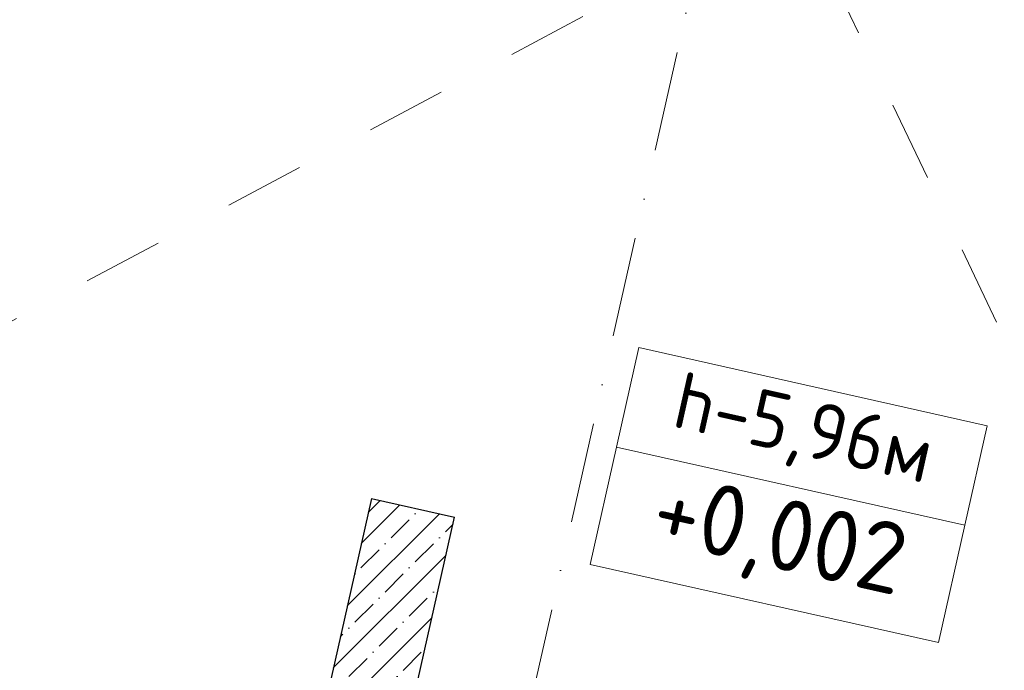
# Model space of a CAD drawing. Header units: millimetres. Extents: x -7218511 to -6645009, y 6003432 to 6221853.
# Tile 32 of 147: x -7172667 to -7169203, y 6134299 to 6136589. Entities that reach past the tile are written whole.
import ezdxf
from ezdxf.enums import TextEntityAlignment as Align

# ---------------------------------------------------------------- set-up
doc = ezdxf.new("R2010")
doc.units = ezdxf.units.MM
doc.header["$MEASUREMENT"] = 0
doc.linetypes.add('Штриховая', pattern=[564.444447, 282.222223, -282.222223])
doc.linetypes.add('Штрихпунктирная', pattern=[670.277762, 352.777767, -176.388884, 0, -141.111112])
for name, color, linetype, lineweight in [('АР-Отметки высот_новые.АР_Ном._пера__120', 7, 'Continuous', 0), ('АР-Стены_внешние_.АР_Ном._пера__1', 7, 'Continuous', 0), ('АР-Стены_внутренние_пилоны.АР_Ном._пера__1', 7, 'Continuous', 30), ('АР-текст_наименование_Ном._пера__120', 7, 'Continuous', 0), ('АР-Чертеж-Оси_Осевые размеры.АР_Ном._пера__120', 7, 'Continuous', 0)]:
    doc.layers.add(name, color=color, linetype=linetype, lineweight=lineweight)
doc.layers.add('АР-Стены_внутренние_пилоны.АР', color=7, linetype='Continuous')
doc.layers.add('АР-Чертеж-Оси_Осевые размеры.АР', color=7, linetype='Continuous')
doc.styles.add('РЎР“Р•РќР•Р\xa0Р\x98Р\xa0_РЎРўР\x98Р›Р¬_1', font='GOST_Common.ttf')
doc.styles.add('РЎР“Р•РќР•Р\xa0Р\x98Р\xa0_РЎРўР\x98Р›Р¬_4', font='GOTHIC.TTF')
pattern_1 = [(45, (-6566190.34, 6562677.8), (-84.852814, 84.852814), []), (45, (-6566232.77, 6562720.22), (-84.852814, 84.852814), [90, -30, 0, -30])]

# ---------------------------------------------------------------- blocks, each defined once
blk = doc.blocks.new('Стена_131_3', base_point=(-7171524.8, 6133796.9))
at = {"layer": 'АР-Стены_внутренние_пилоны.АР', "linetype": 'Continuous', "lineweight": 0, "true_color": 0x000000}
h = blk.add_hatch(dxfattribs=at)
h.set_pattern_fill('ЖЕЛЕЗОБЕТОН__PROJECT__0003', color=18, style=0, pattern_type=2)
h.set_pattern_definition(pattern_1)
h.paths.add_polyline_path([(-7171374, 6133783.5), (-7171137.3, 6134837.9), (-7171430, 6134903.6), (-7171666.8, 6133849.2)])
h = blk.add_hatch(dxfattribs=at)
h.set_pattern_fill('ЖЕЛЕЗОБЕТОН__PROJECT__0003', color=18, style=0, pattern_type=2)
h.set_pattern_definition(pattern_1)
h.paths.add_polyline_path([(-7171374, 6133783.5), (-7171666.8, 6133849.2), (-7171671.1, 6133829.7), (-7171378.4, 6133764)])
at = {"layer": 'АР-Стены_внешние_.АР_Ном._пера__1', "color": 7, "linetype": 'Continuous', "lineweight": 30}
for p, q in [((-7171666.8, 6133849.2), (-7171671.1, 6133829.7)), ((-7171378.4, 6133764), (-7171374, 6133783.5))]:
    blk.add_line(p, q, dxfattribs=at)
at = {"layer": 'АР-Стены_внутренние_пилоны.АР_Ном._пера__1', "color": 7, "linetype": 'Continuous', "lineweight": 30, "flags": 128}
for points in [[(-7171430, 6134903.6), (-7171666.8, 6133849.2)], [(-7171430, 6134903.6), (-7171137.3, 6134837.9)], [(-7171374, 6133783.5), (-7171137.3, 6134837.9)]]:
    blk.add_lwpolyline(points, dxfattribs=at)
blk = doc.blocks.new('Стандартный Маркер Сетки[6]_3', base_point=(-7167491.3, 6149223.3))
at = {"layer": 'АР-Чертеж-Оси_Осевые размеры.АР_Ном._пера__120', "color": 7, "linetype": 'Штрихпунктирная', "lineweight": 0}
blk.add_line((-7167710.4, 6148247.6), (-7172273, 6127933.2), dxfattribs=at)
at = {"layer": 'АР-Чертеж-Оси_Осевые размеры.АР_Ном._пера__120', "color": 7, "lineweight": 0, "style": 'РЎР“Р•РќР•Р\xa0Р\x98Р\xa0_РЎРўР\x98Р›Р¬_4'}
blk.add_attdef('AC_MarkerText_1', text='', height=350, rotation=347.3417, dxfattribs=at).set_placement((-7172531.7, 6126650.8), align=Align.TOP_CENTER)
blk = doc.blocks.new('Стандартный Маркер Сетки[35]_3', base_point=(-7167491.3, 6149223.3))
at = {"layer": 'АР-Чертеж-Оси_Осевые размеры.АР_Ном._пера__120', "color": 7, "linetype": 'Штрихпунктирная', "lineweight": 0}
blk.add_line((-7167710.4, 6148247.6), (-7172273, 6127933.2), dxfattribs=at)
at = {"layer": 'АР-Чертеж-Оси_Осевые размеры.АР_Ном._пера__120', "color": 7, "lineweight": 0, "style": 'РЎР“Р•РќР•Р\xa0Р\x98Р\xa0_РЎРўР\x98Р›Р¬_4'}
blk.add_attdef('AC_MarkerText_1', text='', height=350, rotation=347.3417, dxfattribs=at).set_placement((-7172531.7, 6126650.8), align=Align.TOP_CENTER)

msp = doc.modelspace()

# ---------------------------------------------------------------- linework, layer by layer
at = {"layer": 'АР-Отметки высот_новые.АР_Ном._пера__120', "color": 7, "linetype": 'Continuous', "lineweight": 0, "flags": 128}
for points in [[(-7170488.7, 6135434.7), (-7169263.4, 6135159.5), (-7169342, 6134809.4), (-7170567.3, 6135084.6)], [(-7170567.3, 6135084.6), (-7169342, 6134809.4), (-7169434.8, 6134396.2), (-7170660.1, 6134671.4)]]:
    msp.add_lwpolyline(points, close=True, dxfattribs=at)
at = {"layer": 'АР-текст_наименование_Ном._пера__120', "color": 7, "linetype": 'Штриховая', "lineweight": 0}
for p, q in [((-7168014, 6132978.2), (-7171813, 6140932.6)), ((-7166702.5, 6138725.6), (-7174632.6, 6134494.9))]:
    msp.add_line(p, q, dxfattribs=at)

# ---------------------------------------------------------------- block references
at = {"layer": 'АР-Стены_внутренние_пилоны.АР', "color": 7, "lineweight": 0}
msp.add_blockref('Стена_131_3', (-7171524.8, 6133796.9), dxfattribs=at)
at = {"layer": 'АР-Чертеж-Оси_Осевые размеры.АР', "color": 8, "linetype": 'Continuous', "lineweight": 15}
for name in ['Стандартный Маркер Сетки[6]_3', 'Стандартный Маркер Сетки[35]_3']:
    msp.add_blockref(name, (-7167491.3, 6149223.3), dxfattribs=at)

# ---------------------------------------------------------------- texts
at = {"layer": 'АР-Отметки высот_новые.АР_Ном._пера__120', "color": 7, "linetype": 'Continuous', "lineweight": 0, "attachment_point": 5, "rotation": 347.3417, "style": 'РЎР“Р•РќР•Р\xa0Р\x98Р\xa0_РЎРўР\x98Р›Р¬_1'}
for s, insert, char_height in [('\\A1;{\\pqc;\\fGOST Common|b0|i0|c204|p0;\\W1.000000;h-5,\\fGOST Common|b0|i0|c204|p0;\\W1.000000;9\\fGOST Common|b0|i0|c204|p0;\\W1.000000;6м}', (-7169913.1, 6135132), 200), ('\\A1;{\\pqc;\\fGOST Common|b0|i0|c204|p0;\\W1.000000;+0,0\\fGOST Common|b0|i0|c204|p0;\\W1.000000;02}', (-7169998.3, 6134752.8), 250)]:
    msp.add_mtext(s, dxfattribs=dict(at, insert=insert, char_height=char_height))

doc.saveas('drawing.dxf')
